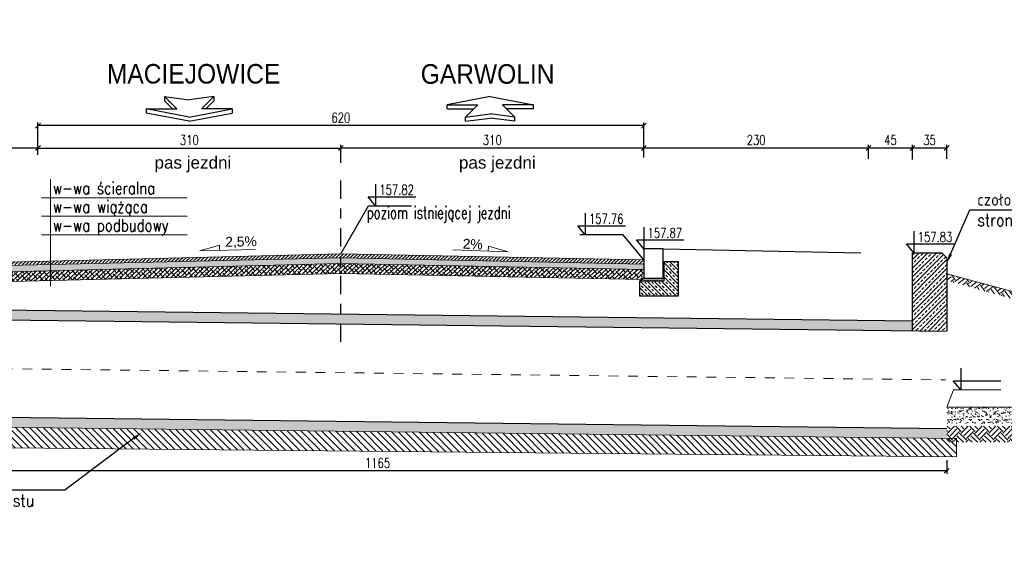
# Model space of a CAD drawing. Header units: metres. Extents: x 0 to 7483564, y 0 to 5680766.
# Tile 19 of 34: x 7482714.8 to 7482724.87, y 5680528 to 5680533.43. Entities that reach past the tile are written whole.
import ezdxf
from ezdxf import colors
from ezdxf.entities.mleader import LeaderData, LeaderLine
from ezdxf.enums import TextEntityAlignment as Align
from ezdxf.math import Vec2, Vec3

# ---------------------------------------------------------------- set-up
doc = ezdxf.new("R2010")
doc.units = ezdxf.units.M
doc.header["$PDSIZE"] = 1
for name, pattern in [('CENTER2', [1.125, 0.75, -0.125, 0.125, -0.125]), ('DASHDOT', [25.4, 12.7, -6.35, 0, -6.35]), ('DGN Style 4', [0.051488, 0.025744, -0.012872, 0, -0.012872])]:
    doc.linetypes.add(name, pattern=pattern)
for name, color, linetype in [('__STYL_RZĘDNE', 4, 'Continuous'), ('_STYL_OPISY', 7, 'Continuous'), ('_STYL_OSIE', 5, 'DASHDOT'), ('_STYL_WYMIARY', 7, 'Continuous'), ('KRESK', 8, 'Continuous')]:
    doc.layers.add(name, color=color, linetype=linetype)
for name, color, linetype, lineweight in [('_STYL_HATCH', 7, 'Continuous', 0), ('_STYL_JEZDNIA', 5, 'Continuous', 0), ('_STYL_KONS_CIENKIE', 5, 'Continuous', 0), ('_STYL_OPIS', 7, 'Continuous', 0), ('_STYL_PRZEPUST', 2, 'Continuous', 30), ('_STYL_TEREN', 4, 'Continuous', 0), ('BETASF1', 164, 'Continuous', 15), ('LAWY', 5, 'Continuous', 30), ('Osie', 7, 'DGN Style 4', 0)]:
    doc.layers.add(name, color=color, linetype=linetype, lineweight=lineweight)
doc.styles.add('arial', font='arial.ttf', dxfattribs={"width": 0.9})
doc.styles.add('opis_1_50cm', font='arial.ttf', dxfattribs={"height": 12.5})
doc.styles.add('Romans', font='Romans.shx', dxfattribs={"width": 0.75})
doc.styles.get("Standard").update_dxf_attribs({"font": 'romans.shx', "width": 0.75})
doc.dimstyles.new('1-50', dxfattribs={"dimscale": 0.05, "dimtxt": 2, "dimasz": 1, "dimexe": 0.625, "dimexo": 0.625, "dimtad": 1, "dimdec": 0, "dimlfac": 100, "dimzin": 1, "dimtxsty": 'Standard', "dimblk": 'OBLIQUE', "dimcen": 1, "dimclrd": 256, "dimclre": 256, "dimclrt": 4, "dimadec": 0, "dimazin": 0, "dimtfac": 1, "dimtdec": 0, "dimtmove": 1, "dimatfit": 2, "dimfxl": 0, "dimtzin": 1, "dimarcsym": 0})
pattern_1 = [(43, (60.046905, 179.206144), (-0.02165344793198, 0.02322048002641), []), (133, (60.046905, 179.206144), (-0.06652737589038, 0.02478751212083), [0.079375, -0.047625])]
pattern_2 = [(43.301152, (7482828.25459, 5680598.94122), (-0.017145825, 0.018193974), [])]

# ---------------------------------------------------------------- blocks, each defined once
blk = doc.blocks.new('A$C72FD25B5')
at = {"layer": '_STYL_OPISY', "color": 4}
for p, q in [((0, 0), (-0.441, -0.082)), ((0, 0), (0.441, -0.082)), ((-0.441, -0.082), (-0.126, -0.082)), ((-0.126, -0.082), (-0.252, -0.208)), ((0.126, -0.082), (0.252, -0.208)), ((0.441, -0.082), (0.126, -0.082)), ((-0.252, -0.208), (0, -0.176)), ((0.252, -0.208), (0, -0.176))]:
    blk.add_line(p, q, dxfattribs=at)
at = {"layer": '_STYL_OPISY', "color": 8}
for p, q in [((-0.441, -0.126), (-0.441, -0.082)), ((0.441, -0.126), (0.441, -0.082)), ((-0.439, -0.126), (-0.168, -0.126)), ((0.441, -0.126), (0.17, -0.126)), ((-0.252, -0.252), (-0.252, -0.208)), ((-0.252, -0.252), (0, -0.22)), ((0.252, -0.252), (0, -0.22)), ((0.252, -0.252), (0.252, -0.208))]:
    blk.add_line(p, q, dxfattribs=at)
blk = doc.blocks.new('A$C729C77AD')
at = {"layer": '_STYL_OPISY', "color": 4}
for p, q in [((-0.126, 0.126), (-0.252, 0.252)), ((-0.252, 0.252), (0, 0.22)), ((0.252, 0.252), (0, 0.22)), ((0.126, 0.126), (0.252, 0.252)), ((-0.441, 0.126), (-0.126, 0.126)), ((0, 0.044), (-0.441, 0.126)), ((0, 0.044), (0.441, 0.126)), ((0.441, 0.126), (0.126, 0.126))]:
    blk.add_line(p, q, dxfattribs=at)
at = {"layer": '_STYL_OPISY', "color": 8}
for p, q in [((-0.252, 0.252), (-0.252, 0.208)), ((-0.17, 0.126), (-0.252, 0.208)), ((0.17, 0.126), (0.252, 0.208)), ((0.252, 0.252), (0.252, 0.208)), ((-0.441, 0.126), (-0.441, 0.082)), ((0.441, 0.126), (0.441, 0.082)), ((0, 0), (-0.441, 0.082)), ((0, 0), (0.441, 0.082))]:
    blk.add_line(p, q, dxfattribs=at)
blk = doc.blocks.new('_Oblique')
at = {"color": 0, "linetype": 'ByBlock', "lineweight": -2}
blk.add_line((-0.5, -0.5), (0.5, 0.5), dxfattribs=at)
blk = doc.blocks.new('*D36')
at = {"layer": '_STYL_WYMIARY', "lineweight": -2, "transparency": 16777216}
for p, q in [((7482718.083, 5680531.972), (7482718.083, 5680532.154)), ((7482721.183, 5680532.122), (7482718.083, 5680532.122)), ((7482721.183, 5680532.059), (7482721.183, 5680532.154))]:
    blk.add_line(p, q, dxfattribs=at)
at = {"layer": 'Defpoints', "color": 0, "transparency": 16777216}
for p in [(7482718.083, 5680532.122), (7482721.183, 5680532.028), (7482718.083, 5680531.94)]:
    blk.add_point(p, dxfattribs=at)
at = {"layer": '_STYL_WYMIARY', "lineweight": -2, "transparency": 16777216, "xscale": 0.05, "yscale": 0.05, "zscale": 0.05, "rotation": 180}
blk.add_blockref('_Oblique', (7482718.083, 5680532.122), dxfattribs=at)
at = {"layer": '_STYL_WYMIARY', "lineweight": -2, "transparency": 16777216, "xscale": 0.05, "yscale": 0.05, "zscale": 0.05}
blk.add_blockref('_Oblique', (7482721.183, 5680532.122), dxfattribs=at)
at = {"layer": '_STYL_WYMIARY', "color": 4, "transparency": 16777216, "insert": (7482719.633, 5680532.204), "char_height": 0.1, "attachment_point": 5}
blk.add_mtext('310', dxfattribs=at)
blk = doc.blocks.new('*D37')
at = {"layer": '_STYL_WYMIARY', "lineweight": -2, "transparency": 16777216}
for p, q in [((7482714.983, 5680532.052), (7482714.983, 5680532.154)), ((7482714.983, 5680532.122), (7482718.083, 5680532.122)), ((7482718.083, 5680531.972), (7482718.083, 5680532.154))]:
    blk.add_line(p, q, dxfattribs=at)
at = {"layer": 'Defpoints', "color": 0, "transparency": 16777216}
for p in [(7482718.083, 5680532.122), (7482714.983, 5680532.021), (7482718.083, 5680531.94)]:
    blk.add_point(p, dxfattribs=at)
at = {"layer": '_STYL_WYMIARY', "lineweight": -2, "transparency": 16777216, "xscale": 0.05, "yscale": 0.05, "zscale": 0.05, "rotation": 180}
blk.add_blockref('_Oblique', (7482714.983, 5680532.122), dxfattribs=at)
at = {"layer": '_STYL_WYMIARY', "lineweight": -2, "transparency": 16777216, "xscale": 0.05, "yscale": 0.05, "zscale": 0.05}
blk.add_blockref('_Oblique', (7482718.083, 5680532.122), dxfattribs=at)
at = {"layer": '_STYL_WYMIARY', "color": 4, "transparency": 16777216, "insert": (7482716.533, 5680532.204), "char_height": 0.1, "attachment_point": 5}
blk.add_mtext('310', dxfattribs=at)
blk = doc.blocks.new('*D38')
at = {"layer": '_STYL_WYMIARY', "lineweight": -2, "transparency": 16777216}
for p, q in [((7482713.983, 5680532.017), (7482713.983, 5680532.154)), ((7482714.983, 5680532.122), (7482713.983, 5680532.122)), ((7482714.983, 5680532.055), (7482714.983, 5680532.154))]:
    blk.add_line(p, q, dxfattribs=at)
at = {"layer": 'Defpoints', "color": 0, "transparency": 16777216}
for p in [(7482713.983, 5680532.122), (7482714.983, 5680532.024), (7482713.983, 5680531.985)]:
    blk.add_point(p, dxfattribs=at)
at = {"layer": '_STYL_WYMIARY', "lineweight": -2, "transparency": 16777216, "xscale": 0.05, "yscale": 0.05, "zscale": 0.05, "rotation": 180}
blk.add_blockref('_Oblique', (7482713.983, 5680532.122), dxfattribs=at)
at = {"layer": '_STYL_WYMIARY', "lineweight": -2, "transparency": 16777216, "xscale": 0.05, "yscale": 0.05, "zscale": 0.05}
blk.add_blockref('_Oblique', (7482714.983, 5680532.122), dxfattribs=at)
at = {"layer": '_STYL_WYMIARY', "color": 4, "transparency": 16777216, "insert": (7482714.483, 5680532.204), "char_height": 0.1, "attachment_point": 5}
blk.add_mtext('100', dxfattribs=at)
blk = doc.blocks.new('*D39')
at = {"layer": '_STYL_WYMIARY', "lineweight": -2, "transparency": 16777216}
for p, q in [((7482721.183, 5680532.025), (7482721.183, 5680532.154)), ((7482723.483, 5680532.122), (7482721.183, 5680532.122)), ((7482723.483, 5680532.023), (7482723.483, 5680532.154))]:
    blk.add_line(p, q, dxfattribs=at)
at = {"layer": 'Defpoints', "color": 0, "transparency": 16777216}
for p in [(7482721.183, 5680532.122), (7482721.183, 5680531.994), (7482723.483, 5680531.992)]:
    blk.add_point(p, dxfattribs=at)
at = {"layer": '_STYL_WYMIARY', "lineweight": -2, "transparency": 16777216, "xscale": 0.05, "yscale": 0.05, "zscale": 0.05, "rotation": 180}
blk.add_blockref('_Oblique', (7482721.183, 5680532.122), dxfattribs=at)
at = {"layer": '_STYL_WYMIARY', "lineweight": -2, "transparency": 16777216, "xscale": 0.05, "yscale": 0.05, "zscale": 0.05}
blk.add_blockref('_Oblique', (7482723.483, 5680532.122), dxfattribs=at)
at = {"layer": '_STYL_WYMIARY', "color": 4, "transparency": 16777216, "insert": (7482722.333, 5680532.204), "char_height": 0.1, "attachment_point": 5}
blk.add_mtext('230', dxfattribs=at)
blk = doc.blocks.new('*D40')
at = {"layer": '_STYL_WYMIARY', "lineweight": -2, "transparency": 16777216}
for p, q in [((7482723.483, 5680532.014), (7482723.483, 5680532.154)), ((7482723.933, 5680532.122), (7482723.483, 5680532.122)), ((7482723.933, 5680532.006), (7482723.933, 5680532.154))]:
    blk.add_line(p, q, dxfattribs=at)
at = {"layer": 'Defpoints', "color": 0, "transparency": 16777216}
for p in [(7482723.483, 5680532.122), (7482723.483, 5680531.983), (7482723.933, 5680531.974)]:
    blk.add_point(p, dxfattribs=at)
at = {"layer": '_STYL_WYMIARY', "lineweight": -2, "transparency": 16777216, "xscale": 0.05, "yscale": 0.05, "zscale": 0.05, "rotation": 180}
blk.add_blockref('_Oblique', (7482723.483, 5680532.122), dxfattribs=at)
at = {"layer": '_STYL_WYMIARY', "lineweight": -2, "transparency": 16777216, "xscale": 0.05, "yscale": 0.05, "zscale": 0.05}
blk.add_blockref('_Oblique', (7482723.933, 5680532.122), dxfattribs=at)
at = {"layer": '_STYL_WYMIARY', "color": 4, "transparency": 16777216, "insert": (7482723.708, 5680532.204), "char_height": 0.1, "attachment_point": 5}
blk.add_mtext('45', dxfattribs=at)
blk = doc.blocks.new('*D41')
at = {"layer": '_STYL_WYMIARY', "lineweight": -2, "transparency": 16777216}
for p, q in [((7482714.983, 5680532.152), (7482714.983, 5680532.383)), ((7482721.183, 5680532.352), (7482714.983, 5680532.352)), ((7482721.183, 5680532.152), (7482721.183, 5680532.383))]:
    blk.add_line(p, q, dxfattribs=at)
at = {"layer": 'Defpoints', "color": 0, "transparency": 16777216}
for p in [(7482714.983, 5680532.352), (7482714.983, 5680532.021), (7482721.183, 5680532.028)]:
    blk.add_point(p, dxfattribs=at)
at = {"layer": '_STYL_WYMIARY', "lineweight": -2, "transparency": 16777216, "xscale": 0.05, "yscale": 0.05, "zscale": 0.05, "rotation": 180}
blk.add_blockref('_Oblique', (7482714.983, 5680532.352), dxfattribs=at)
at = {"layer": '_STYL_WYMIARY', "lineweight": -2, "transparency": 16777216, "xscale": 0.05, "yscale": 0.05, "zscale": 0.05}
blk.add_blockref('_Oblique', (7482721.183, 5680532.352), dxfattribs=at)
at = {"layer": '_STYL_WYMIARY', "color": 4, "transparency": 16777216, "insert": (7482718.083, 5680532.433), "char_height": 0.1, "attachment_point": 5}
blk.add_mtext('620', dxfattribs=at)
blk = doc.blocks.new('*D43')
at = {"layer": '_STYL_WYMIARY', "lineweight": -2, "transparency": 16777216}
for p, q in [((7482712.633, 5680528.931), (7482712.633, 5680528.791)), ((7482724.283, 5680528.931), (7482724.283, 5680528.791)), ((7482724.283, 5680528.822), (7482712.633, 5680528.822))]:
    blk.add_line(p, q, dxfattribs=at)
at = {"layer": 'Defpoints', "color": 0, "transparency": 16777216}
for p in [(7482712.633, 5680528.962), (7482724.283, 5680528.962), (7482712.633, 5680528.822)]:
    blk.add_point(p, dxfattribs=at)
at = {"layer": '_STYL_WYMIARY', "lineweight": -2, "transparency": 16777216, "xscale": 0.05, "yscale": 0.05, "zscale": 0.05, "rotation": 180}
blk.add_blockref('_Oblique', (7482712.633, 5680528.822), dxfattribs=at)
at = {"layer": '_STYL_WYMIARY', "lineweight": -2, "transparency": 16777216, "xscale": 0.05, "yscale": 0.05, "zscale": 0.05}
blk.add_blockref('_Oblique', (7482724.283, 5680528.822), dxfattribs=at)
at = {"layer": '_STYL_WYMIARY', "color": 4, "transparency": 16777216, "insert": (7482718.458, 5680528.903), "char_height": 0.1, "attachment_point": 5}
blk.add_mtext('1165', dxfattribs=at)
blk = doc.blocks.new('*D48')
at = {"layer": '_STYL_WYMIARY', "lineweight": -2, "transparency": 16777216}
for p, q in [((7482723.933, 5680532.014), (7482723.933, 5680532.154)), ((7482724.283, 5680532.122), (7482723.933, 5680532.122)), ((7482724.283, 5680532.011), (7482724.283, 5680532.154))]:
    blk.add_line(p, q, dxfattribs=at)
at = {"layer": 'Defpoints', "color": 0, "transparency": 16777216}
for p in [(7482723.933, 5680532.122), (7482723.933, 5680531.983), (7482724.283, 5680531.98)]:
    blk.add_point(p, dxfattribs=at)
at = {"layer": '_STYL_WYMIARY', "lineweight": -2, "transparency": 16777216, "xscale": 0.05, "yscale": 0.05, "zscale": 0.05, "rotation": 180}
blk.add_blockref('_Oblique', (7482723.933, 5680532.122), dxfattribs=at)
at = {"layer": '_STYL_WYMIARY', "lineweight": -2, "transparency": 16777216, "xscale": 0.05, "yscale": 0.05, "zscale": 0.05}
blk.add_blockref('_Oblique', (7482724.283, 5680532.122), dxfattribs=at)
at = {"layer": '_STYL_WYMIARY', "color": 4, "transparency": 16777216, "insert": (7482724.108, 5680532.204), "char_height": 0.1, "attachment_point": 5}
blk.add_mtext('35', dxfattribs=at)
blk = doc.blocks.new('*X50')
at = {"color": 0}
for p, q in [((-348.4375, 231.875), (-348.4375, 231.875)), ((-348.125, 232.5), (-348.125, 232.5)), ((-347.8125, 231.875), (-347.8125, 231.875)), ((-347.5, 232.5), (-347.5, 232.5)), ((-347.1875, 231.875), (-347.1875, 231.875)), ((-346.875, 232.5), (-346.875, 232.5)), ((-346.5625, 231.875), (-346.5625, 231.875)), ((-346.25, 232.5), (-346.25, 232.5)), ((-345.9375, 231.875), (-345.9375, 231.875)), ((-345.625, 232.5), (-345.625, 232.5)), ((-345.3125, 231.875), (-345.3125, 231.875)), ((-345, 232.5), (-345, 232.5)), ((-344.6875, 231.875), (-344.6875, 231.875)), ((-344.375, 232.5), (-344.375, 232.5)), ((-344.0625, 231.875), (-344.0625, 231.875)), ((-343.75, 232.5), (-343.75, 232.5)), ((-343.4375, 231.875), (-343.4375, 231.875)), ((-343.125, 232.5), (-343.125, 232.5)), ((-342.8125, 231.875), (-342.8125, 231.875)), ((-342.5, 232.5), (-342.5, 232.5)), ((-342.1875, 231.875), (-342.1875, 231.875)), ((-341.875, 232.5), (-341.875, 232.5)), ((-341.5625, 231.875), (-341.5625, 231.875)), ((-341.25, 232.5), (-341.25, 232.5)), ((-340.9375, 231.875), (-340.9375, 231.875)), ((-340.625, 232.5), (-340.625, 232.5)), ((-340.3125, 231.875), (-340.3125, 231.875)), ((-340, 232.5), (-340, 232.5)), ((-339.6875, 231.875), (-339.6875, 231.875)), ((-339.375, 232.5), (-339.375, 232.5)), ((-339.0625, 231.875), (-339.0625, 231.875)), ((-338.75, 232.5), (-338.75, 232.5)), ((-338.4375, 231.875), (-338.4375, 231.875)), ((-338.125, 232.5), (-338.125, 232.5)), ((-337.8125, 231.875), (-337.8125, 231.875)), ((-337.5, 232.5), (-337.5, 232.5)), ((-337.1875, 231.875), (-337.1875, 231.875)), ((-336.875, 232.5), (-336.875, 232.5)), ((-336.5625, 231.875), (-336.5625, 231.875)), ((-336.25, 232.5), (-336.25, 232.5)), ((-335.9375, 231.875), (-335.9375, 231.875)), ((-335.625, 232.5), (-335.625, 232.5)), ((-335.3125, 231.875), (-335.3125, 231.875)), ((-335, 232.5), (-335, 232.5)), ((-334.6875, 231.875), (-334.6875, 231.875)), ((-334.375, 232.5), (-334.375, 232.5)), ((-334.0625, 231.875), (-334.0625, 231.875)), ((-333.75, 232.5), (-333.75, 232.5)), ((-333.4375, 231.875), (-333.4375, 231.875)), ((-333.125, 232.5), (-333.125, 232.5)), ((-332.8125, 231.875), (-332.8125, 231.875)), ((-332.5, 232.5), (-332.5, 232.5)), ((-332.1875, 231.875), (-332.1875, 231.875)), ((-331.875, 232.5), (-331.875, 232.5)), ((-331.5625, 231.875), (-331.5625, 231.875)), ((-331.25, 232.5), (-331.25, 232.5)), ((-330.9375, 231.875), (-330.9375, 231.875)), ((-330.625, 232.5), (-330.625, 232.5)), ((-330.3125, 231.875), (-330.3125, 231.875)), ((-330, 232.5), (-330, 232.5)), ((-329.6875, 231.875), (-329.6875, 231.875)), ((-329.375, 232.5), (-329.375, 232.5)), ((-329.0625, 231.875), (-329.0625, 231.875)), ((-328.75, 232.5), (-328.75, 232.5)), ((-348.75, 231.25), (-348.75, 231.25)), ((-348.75, 230), (-348.75, 230)), ((-348.4375, 230.625), (-348.4375, 230.625)), ((-348.125, 231.25), (-348.125, 231.25)), ((-348.125, 230), (-348.125, 230)), ((-347.8125, 230.625), (-347.8125, 230.625)), ((-347.5, 231.25), (-347.5, 231.25)), ((-347.5, 230), (-347.5, 230)), ((-347.1875, 230.625), (-347.1875, 230.625)), ((-346.875, 231.25), (-346.875, 231.25)), ((-346.875, 230), (-346.875, 230)), ((-346.5625, 230.625), (-346.5625, 230.625)), ((-346.25, 231.25), (-346.25, 231.25)), ((-346.25, 230), (-346.25, 230)), ((-345.9375, 230.625), (-345.9375, 230.625)), ((-345.625, 231.25), (-345.625, 231.25)), ((-345.625, 230), (-345.625, 230)), ((-345.3125, 230.625), (-345.3125, 230.625)), ((-345, 231.25), (-345, 231.25)), ((-345, 230), (-345, 230)), ((-344.6875, 230.625), (-344.6875, 230.625)), ((-344.375, 231.25), (-344.375, 231.25)), ((-344.375, 230), (-344.375, 230)), ((-344.0625, 230.625), (-344.0625, 230.625)), ((-343.75, 231.25), (-343.75, 231.25)), ((-343.75, 230), (-343.75, 230)), ((-343.4375, 230.625), (-343.4375, 230.625)), ((-343.125, 231.25), (-343.125, 231.25)), ((-343.125, 230), (-343.125, 230)), ((-342.8125, 230.625), (-342.8125, 230.625)), ((-342.5, 231.25), (-342.5, 231.25)), ((-342.5, 230), (-342.5, 230)), ((-342.1875, 230.625), (-342.1875, 230.625)), ((-341.875, 231.25), (-341.875, 231.25)), ((-341.875, 230), (-341.875, 230)), ((-341.5625, 230.625), (-341.5625, 230.625)), ((-341.25, 231.25), (-341.25, 231.25)), ((-341.25, 230), (-341.25, 230)), ((-340.9375, 230.625), (-340.9375, 230.625)), ((-340.625, 231.25), (-340.625, 231.25)), ((-340.625, 230), (-340.625, 230)), ((-340.3125, 230.625), (-340.3125, 230.625)), ((-340, 231.25), (-340, 231.25)), ((-340, 230), (-340, 230)), ((-339.6875, 230.625), (-339.6875, 230.625)), ((-339.375, 231.25), (-339.375, 231.25)), ((-339.375, 230), (-339.375, 230)), ((-339.0625, 230.625), (-339.0625, 230.625)), ((-338.75, 231.25), (-338.75, 231.25)), ((-338.75, 230), (-338.75, 230)), ((-338.4375, 230.625), (-338.4375, 230.625)), ((-338.125, 231.25), (-338.125, 231.25)), ((-338.125, 230), (-338.125, 230)), ((-337.8125, 230.625), (-337.8125, 230.625)), ((-337.5, 231.25), (-337.5, 231.25)), ((-337.5, 230), (-337.5, 230)), ((-337.1875, 230.625), (-337.1875, 230.625)), ((-336.875, 231.25), (-336.875, 231.25)), ((-336.875, 230), (-336.875, 230)), ((-336.5625, 230.625), (-336.5625, 230.625)), ((-336.25, 231.25), (-336.25, 231.25)), ((-336.25, 230), (-336.25, 230)), ((-335.9375, 230.625), (-335.9375, 230.625)), ((-335.625, 231.25), (-335.625, 231.25)), ((-335.625, 230), (-335.625, 230)), ((-335.3125, 230.625), (-335.3125, 230.625)), ((-335, 231.25), (-335, 231.25)), ((-335, 230), (-335, 230)), ((-334.6875, 230.625), (-334.6875, 230.625)), ((-334.375, 231.25), (-334.375, 231.25)), ((-334.375, 230), (-334.375, 230)), ((-334.0625, 230.625), (-334.0625, 230.625)), ((-333.75, 231.25), (-333.75, 231.25)), ((-333.75, 230), (-333.75, 230)), ((-333.4375, 230.625), (-333.4375, 230.625)), ((-333.125, 231.25), (-333.125, 231.25)), ((-333.125, 230), (-333.125, 230)), ((-332.8125, 230.625), (-332.8125, 230.625)), ((-332.5, 231.25), (-332.5, 231.25)), ((-332.5, 230), (-332.5, 230)), ((-332.1875, 230.625), (-332.1875, 230.625)), ((-331.875, 231.25), (-331.875, 231.25)), ((-331.875, 230), (-331.875, 230)), ((-331.5625, 230.625), (-331.5625, 230.625)), ((-331.25, 231.25), (-331.25, 231.25)), ((-331.25, 230), (-331.25, 230)), ((-330.9375, 230.625), (-330.9375, 230.625)), ((-330.625, 231.25), (-330.625, 231.25)), ((-330.625, 230), (-330.625, 230)), ((-330.3125, 230.625), (-330.3125, 230.625)), ((-330, 231.25), (-330, 231.25)), ((-330, 230), (-330, 230)), ((-329.6875, 230.625), (-329.6875, 230.625)), ((-329.375, 231.25), (-329.375, 231.25)), ((-329.375, 230), (-329.375, 230)), ((-329.0625, 230.625), (-329.0625, 230.625)), ((-328.75, 231.25), (-328.75, 231.25)), ((-328.75, 230), (-328.75, 230)), ((-328.4375, 230.625), (-328.4375, 230.625))]:
    blk.add_line(p, q, dxfattribs=at)
blk = doc.blocks.new('*X51')
at = {"color": 0}
for p, q in [((-348.4375, 231.875), (-348.4375, 231.875)), ((-348.125, 232.5), (-348.125, 232.5)), ((-347.8125, 231.875), (-347.8125, 231.875)), ((-347.5, 232.5), (-347.5, 232.5)), ((-347.1875, 231.875), (-347.1875, 231.875)), ((-346.875, 232.5), (-346.875, 232.5)), ((-346.5625, 231.875), (-346.5625, 231.875)), ((-346.25, 232.5), (-346.25, 232.5)), ((-345.9375, 231.875), (-345.9375, 231.875)), ((-345.625, 232.5), (-345.625, 232.5)), ((-345.3125, 231.875), (-345.3125, 231.875)), ((-345, 232.5), (-345, 232.5)), ((-344.6875, 231.875), (-344.6875, 231.875)), ((-344.375, 232.5), (-344.375, 232.5)), ((-344.0625, 231.875), (-344.0625, 231.875)), ((-343.75, 232.5), (-343.75, 232.5)), ((-343.4375, 231.875), (-343.4375, 231.875)), ((-343.125, 232.5), (-343.125, 232.5)), ((-342.8125, 231.875), (-342.8125, 231.875)), ((-342.5, 232.5), (-342.5, 232.5)), ((-342.1875, 231.875), (-342.1875, 231.875)), ((-341.875, 232.5), (-341.875, 232.5)), ((-341.5625, 231.875), (-341.5625, 231.875)), ((-341.25, 232.5), (-341.25, 232.5)), ((-340.9375, 231.875), (-340.9375, 231.875)), ((-340.625, 232.5), (-340.625, 232.5)), ((-340.3125, 231.875), (-340.3125, 231.875)), ((-340, 232.5), (-340, 232.5)), ((-339.6875, 231.875), (-339.6875, 231.875)), ((-339.375, 232.5), (-339.375, 232.5)), ((-339.0625, 231.875), (-339.0625, 231.875)), ((-338.75, 232.5), (-338.75, 232.5)), ((-338.4375, 231.875), (-338.4375, 231.875)), ((-338.125, 232.5), (-338.125, 232.5)), ((-337.8125, 231.875), (-337.8125, 231.875)), ((-337.5, 232.5), (-337.5, 232.5)), ((-337.1875, 231.875), (-337.1875, 231.875)), ((-336.875, 232.5), (-336.875, 232.5)), ((-336.5625, 231.875), (-336.5625, 231.875)), ((-336.25, 232.5), (-336.25, 232.5)), ((-335.9375, 231.875), (-335.9375, 231.875)), ((-335.625, 232.5), (-335.625, 232.5)), ((-335.3125, 231.875), (-335.3125, 231.875)), ((-335, 232.5), (-335, 232.5)), ((-334.6875, 231.875), (-334.6875, 231.875)), ((-334.375, 232.5), (-334.375, 232.5)), ((-334.0625, 231.875), (-334.0625, 231.875)), ((-333.75, 232.5), (-333.75, 232.5)), ((-333.4375, 231.875), (-333.4375, 231.875)), ((-333.125, 232.5), (-333.125, 232.5)), ((-332.8125, 231.875), (-332.8125, 231.875)), ((-332.5, 232.5), (-332.5, 232.5)), ((-332.1875, 231.875), (-332.1875, 231.875)), ((-331.875, 232.5), (-331.875, 232.5)), ((-331.5625, 231.875), (-331.5625, 231.875)), ((-331.25, 232.5), (-331.25, 232.5)), ((-330.9375, 231.875), (-330.9375, 231.875)), ((-330.625, 232.5), (-330.625, 232.5)), ((-330.3125, 231.875), (-330.3125, 231.875)), ((-330, 232.5), (-330, 232.5)), ((-329.6875, 231.875), (-329.6875, 231.875)), ((-329.375, 232.5), (-329.375, 232.5)), ((-329.0625, 231.875), (-329.0625, 231.875)), ((-328.75, 232.5), (-328.75, 232.5)), ((-348.75, 231.25), (-348.75, 231.25)), ((-348.75, 230), (-348.75, 230)), ((-348.4375, 230.625), (-348.4375, 230.625)), ((-348.125, 231.25), (-348.125, 231.25)), ((-348.125, 230), (-348.125, 230)), ((-347.8125, 230.625), (-347.8125, 230.625)), ((-347.5, 231.25), (-347.5, 231.25)), ((-347.5, 230), (-347.5, 230)), ((-347.1875, 230.625), (-347.1875, 230.625)), ((-346.875, 231.25), (-346.875, 231.25)), ((-346.875, 230), (-346.875, 230)), ((-346.5625, 230.625), (-346.5625, 230.625)), ((-346.25, 231.25), (-346.25, 231.25)), ((-346.25, 230), (-346.25, 230)), ((-345.9375, 230.625), (-345.9375, 230.625)), ((-345.625, 231.25), (-345.625, 231.25)), ((-345.625, 230), (-345.625, 230)), ((-345.3125, 230.625), (-345.3125, 230.625)), ((-345, 231.25), (-345, 231.25)), ((-345, 230), (-345, 230)), ((-344.6875, 230.625), (-344.6875, 230.625)), ((-344.375, 231.25), (-344.375, 231.25)), ((-344.375, 230), (-344.375, 230)), ((-344.0625, 230.625), (-344.0625, 230.625)), ((-343.75, 231.25), (-343.75, 231.25)), ((-343.75, 230), (-343.75, 230)), ((-343.4375, 230.625), (-343.4375, 230.625)), ((-343.125, 231.25), (-343.125, 231.25)), ((-343.125, 230), (-343.125, 230)), ((-342.8125, 230.625), (-342.8125, 230.625)), ((-342.5, 231.25), (-342.5, 231.25)), ((-342.5, 230), (-342.5, 230)), ((-342.1875, 230.625), (-342.1875, 230.625)), ((-341.875, 231.25), (-341.875, 231.25)), ((-341.875, 230), (-341.875, 230)), ((-341.5625, 230.625), (-341.5625, 230.625)), ((-341.25, 231.25), (-341.25, 231.25)), ((-341.25, 230), (-341.25, 230)), ((-340.9375, 230.625), (-340.9375, 230.625)), ((-340.625, 231.25), (-340.625, 231.25)), ((-340.625, 230), (-340.625, 230)), ((-340.3125, 230.625), (-340.3125, 230.625)), ((-340, 231.25), (-340, 231.25)), ((-340, 230), (-340, 230)), ((-339.6875, 230.625), (-339.6875, 230.625)), ((-339.375, 231.25), (-339.375, 231.25)), ((-339.375, 230), (-339.375, 230)), ((-339.0625, 230.625), (-339.0625, 230.625)), ((-338.75, 231.25), (-338.75, 231.25)), ((-338.75, 230), (-338.75, 230)), ((-338.4375, 230.625), (-338.4375, 230.625)), ((-338.125, 231.25), (-338.125, 231.25)), ((-338.125, 230), (-338.125, 230)), ((-337.8125, 230.625), (-337.8125, 230.625)), ((-337.5, 231.25), (-337.5, 231.25)), ((-337.5, 230), (-337.5, 230)), ((-337.1875, 230.625), (-337.1875, 230.625)), ((-336.875, 231.25), (-336.875, 231.25)), ((-336.875, 230), (-336.875, 230)), ((-336.5625, 230.625), (-336.5625, 230.625)), ((-336.25, 231.25), (-336.25, 231.25)), ((-336.25, 230), (-336.25, 230)), ((-335.9375, 230.625), (-335.9375, 230.625)), ((-335.625, 231.25), (-335.625, 231.25)), ((-335.625, 230), (-335.625, 230)), ((-335.3125, 230.625), (-335.3125, 230.625)), ((-335, 231.25), (-335, 231.25)), ((-335, 230), (-335, 230)), ((-334.6875, 230.625), (-334.6875, 230.625)), ((-334.375, 231.25), (-334.375, 231.25)), ((-334.375, 230), (-334.375, 230)), ((-334.0625, 230.625), (-334.0625, 230.625)), ((-333.75, 231.25), (-333.75, 231.25)), ((-333.75, 230), (-333.75, 230)), ((-333.4375, 230.625), (-333.4375, 230.625)), ((-333.125, 231.25), (-333.125, 231.25)), ((-333.125, 230), (-333.125, 230)), ((-332.8125, 230.625), (-332.8125, 230.625)), ((-332.5, 231.25), (-332.5, 231.25)), ((-332.5, 230), (-332.5, 230)), ((-332.1875, 230.625), (-332.1875, 230.625)), ((-331.875, 231.25), (-331.875, 231.25)), ((-331.875, 230), (-331.875, 230)), ((-331.5625, 230.625), (-331.5625, 230.625)), ((-331.25, 231.25), (-331.25, 231.25)), ((-331.25, 230), (-331.25, 230)), ((-330.9375, 230.625), (-330.9375, 230.625)), ((-330.625, 231.25), (-330.625, 231.25)), ((-330.625, 230), (-330.625, 230)), ((-330.3125, 230.625), (-330.3125, 230.625)), ((-330, 231.25), (-330, 231.25)), ((-330, 230), (-330, 230)), ((-329.6875, 230.625), (-329.6875, 230.625)), ((-329.375, 231.25), (-329.375, 231.25)), ((-329.375, 230), (-329.375, 230)), ((-329.0625, 230.625), (-329.0625, 230.625)), ((-328.75, 231.25), (-328.75, 231.25)), ((-328.75, 230), (-328.75, 230)), ((-328.4375, 230.625), (-328.4375, 230.625))]:
    blk.add_line(p, q, dxfattribs=at)

msp = doc.modelspace()

# ---------------------------------------------------------------- hatches: boundary and pattern name
at = {"layer": '_STYL_HATCH', "transparency": 33554526}
h = msp.add_hatch(dxfattribs=at)
h.set_pattern_fill('ANSI31', color=256, scale=0.2, angle=-1.6988)
h.set_pattern_definition(pattern_2)
h.paths.add_polyline_path([(7482713.983, 5680530.951), (7482713.98, 5680530.911), (7482718.083, 5680531.001), (7482718.083, 5680531.041), (7482715.083, 5680530.967)])
h = msp.add_hatch(dxfattribs=at)
h.set_pattern_fill('ANSI31', color=256, scale=0.2, angle=-1.6988)
h.set_pattern_definition(pattern_2)
h.paths.add_polyline_path([(7482721.183, 5680530.935), (7482721.183, 5680530.98), (7482721.084, 5680530.982), (7482718.083, 5680531.041), (7482718.083, 5680531.001), (7482721.123, 5680530.936)])
at = {"layer": '_STYL_HATCH', "transparency": 33554687}
h = msp.add_hatch(dxfattribs=at)
h.set_pattern_fill('ANSI33', color=256, scale=0.01)
h.set_pattern_definition([(45, (61.54251, 179.326146), (-0.04490128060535, 0.04490128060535), []), (45, (61.58741, 179.326146), (-0.04490128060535, 0.04490128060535), [0.03175, -0.015875])])
h.paths.add_polyline_path([(7482724.283, 5680531.001), (7482724.233, 5680531.051), (7482723.933, 5680531.051), (7482723.933, 5680530.255), (7482724.282, 5680530.251), (7482724.283, 5680530.851)])
at = {"layer": '_STYL_HATCH', "transparency": 33554526}
h = msp.add_hatch(dxfattribs=at)
h.set_pattern_fill('ANSI38', color=256, scale=0.01, angle=358)
h.set_pattern_definition(pattern_1)
h.paths.add_polyline_path([(7482713.858, 5680530.837), (7482713.726, 5680530.734), (7482718.083, 5680530.841), (7482718.083, 5680530.941)])
h = msp.add_hatch(dxfattribs=at)
h.set_pattern_fill('CROSS', color=256, scale=0.12, angle=-1.6988)
h.set_pattern_definition([(358.301152, (7482828.25459, 5680598.94122), (0.030876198, 0.0290974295), [0.015, -0.045]), (88.301152, (7482828.261864, 5680598.9335), (-0.0290974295, 0.030876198), [0.015, -0.045])])
h.paths.add_polyline_path([(7482713.984, 5680530.9), (7482713.979, 5680530.84), (7482718.083, 5680530.941), (7482718.083, 5680531.001), (7482715.043, 5680530.926)])
h = msp.add_hatch(dxfattribs=at)
h.set_pattern_fill('ANSI38', color=256, scale=0.01, angle=358)
h.set_pattern_definition(pattern_1)
h.paths.add_polyline_path([(7482721.165, 5680530.781), (7482721.183, 5680530.88), (7482718.079, 5680530.941), (7482718.083, 5680530.841)])
h = msp.add_hatch(dxfattribs=at)
h.set_pattern_fill('CROSS', color=256, scale=0.12, angle=-1.6988)
h.set_pattern_definition([(358.301152, (7482828.198475, 5680598.94122), (0.030876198, 0.0290974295), [0.015, -0.045]), (88.301152, (7482828.20575, 5680598.9335), (-0.0290974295, 0.030876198), [0.015, -0.045])])
h.paths.add_polyline_path([(7482718.083, 5680531.001), (7482718.083, 5680530.941), (7482721.183, 5680530.88), (7482721.183, 5680530.935)])
at = {"layer": '_STYL_HATCH', "transparency": 33554687}
h = msp.add_hatch(dxfattribs=at)
h.set_pattern_fill('EARTH', color=256, scale=0.4, angle=36.9081)
h.set_pattern_definition([(36.90814, (7482788.30693, 5680627.46005), (0.01990654, 0.14001332), [0.1, -0.1]), (36.90814, (7482788.28441, 5680627.49003), (0.01990654, 0.14001332), [0.1, -0.1]), (36.90814, (7482788.26189, 5680627.52002), (0.01990654, 0.14001332), [0.1, -0.1]), (126.90814, (7482788.26438, 5680627.53752), (-0.14001332, 0.01990654), [0.1, -0.1]), (126.90814, (7482788.29437, 5680627.56004), (-0.14001332, 0.01990654), [0.1, -0.1]), (126.90814, (7482788.32435, 5680627.58256), (-0.14001332, 0.01990654), [0.1, -0.1])])
h.paths.add_polyline_path([(7482724.283, 5680530.838), (7482724.283, 5680530.77), (7482726.115, 5680530.254), (7482726.139, 5680530.332)])
h = msp.add_hatch(dxfattribs=at)
h.set_pattern_fill('ANSI33', color=256, scale=0.01, angle=-0.9836)
h.set_pattern_definition([(44.01636460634, (-96351.9371, 129470.232236), (-0.04412385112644, 0.0456654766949), []), (44.01636460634, (-96351.892204, 129470.231465), (-0.04412385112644, 0.0456654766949), [0.03175, -0.015875])])
h.paths.add_polyline_path([(7482724.283, 5680530.352), (7482724.283, 5680530.291), (7482724.284, 5680530.352)])
h.paths.add_polyline_path([(7482712.883, 5680530.488), (7482712.883, 5680530.388), (7482723.933, 5680530.255), (7482723.933, 5680530.356)])
at = {"layer": '_STYL_HATCH', "transparency": 33554457}
h = msp.add_hatch(dxfattribs=at)
h.set_pattern_fill('AR-SAND', color=256, scale=0.03)
h.set_pattern_definition([(37.5, (7482841.95756, 5680600.367305), (-0.0018898, 0.057804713), [0, -0.0456, 0, -0.051, 0, -0.04875]), (7.5, (7482841.95756, 5680600.367305), (0.0530933, 0.08466438), [0, -0.0246, 0, -0.0411, 0, -0.01575]), (327.5, (7482841.92066, 5680600.367305), (0.093424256, 0.000169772), [0, -0.015, 0, -0.054, 0, -0.0705]), (317.5, (7482841.92066, 5680600.367305), (0.0901838, 0.026330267), [0, -0.0075, 0, -0.0354, 0, -0.0405])])
h.paths.add_polyline_path([(7482725.979, 5680529.307), (7482725.979, 5680529.473), (7482724.283, 5680529.473), (7482724.283, 5680529.307)])
at = {"layer": '_STYL_HATCH', "transparency": 33554687}
h = msp.add_hatch(dxfattribs=at)
h.set_pattern_fill('ANSI33', color=256, scale=0.01, angle=-0.9836)
h.set_pattern_definition([(44.01636460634, (-96351.949504, 129469.36222), (-0.04412385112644, 0.0456654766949), []), (44.01636460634, (-96351.90461, 129469.361446), (-0.04412385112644, 0.0456654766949), [0.03175, -0.015875])])
h.paths.add_polyline_path([(7482724.283, 5680529.252), (7482712.633, 5680529.391), (7482712.633, 5680529.291), (7482724.283, 5680529.152)])
h = msp.add_hatch(dxfattribs=at)
h.set_pattern_fill('ANSI31', color=256, scale=0.4, angle=89.7347)
h.set_pattern_definition([(134.734688, (7482830.15781, 5680599.83861), (-0.035518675, -0.035191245), [])])
h.paths.add_polyline_path([(7482712.533, 5680529.292), (7482724.383, 5680529.152), (7482724.382, 5680528.965), (7482712.532, 5680529.079)])
h = msp.add_hatch(dxfattribs=at)
h.set_pattern_fill('EARTH', color=256, scale=0.4, angle=45)
h.set_pattern_definition([(45, (7482826.44994, 5680600.43095), (1e-17, 0.14142136), [0.1, -0.1]), (45, (7482826.42342, 5680600.45747), (1e-17, 0.14142136), [0.1, -0.1]), (45, (7482826.3969, 5680600.48399), (1e-17, 0.14142136), [0.1, -0.1]), (135, (7482826.3969, 5680600.50166), (-0.14142136, 3e-17), [0.1, -0.1]), (135, (7482826.42342, 5680600.52818), (-0.14142136, 3e-17), [0.1, -0.1]), (135, (7482826.44994, 5680600.5547), (-0.14142136, 3e-17), [0.1, -0.1])])
h.paths.add_polyline_path([(7482725.976, 5680529.114), (7482725.976, 5680529.28), (7482724.283, 5680529.28), (7482724.283, 5680529.114)])
at = {"layer": 'KRESK', "linetype": 'Continuous'}
h = msp.add_hatch(dxfattribs=at)
h.set_pattern_fill('TRANS', color=256, scale=0.008, angle=315, style=0)
h.set_pattern_definition([(315, (7482753.43215, 5680517.15492), (0.035921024, 0.035921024), []), (315, (7482753.45011, 5680517.17288), (0.035921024, 0.035921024), [0.0254, -0.0254])])
h.paths.add_polyline_path([(7482721.539, 5680530.961), (7482721.388, 5680530.961), (7482721.388, 5680530.761), (7482721.138, 5680530.761), (7482721.138, 5680530.611), (7482721.539, 5680530.611)])

# ---------------------------------------------------------------- linework, layer by layer
at = {"layer": '__STYL_RZĘDNE', "color": 4}
for points in [[(7482718.439, 5680531.754), (7482718.439, 5680531.532), (7482718.363, 5680531.624), (7482718.85, 5680531.624)], [(7482720.584, 5680531.458), (7482720.584, 5680531.236), (7482720.509, 5680531.328), (7482720.995, 5680531.328)], [(7482721.183, 5680531.313), (7482721.183, 5680531.091), (7482721.107, 5680531.183), (7482721.594, 5680531.183)], [(7482723.948, 5680531.273), (7482723.948, 5680531.051), (7482723.872, 5680531.143), (7482724.359, 5680531.143)]]:
    msp.add_lwpolyline(points, dxfattribs=at)
at = {"layer": '__STYL_RZĘDNE', "color": 5}
for points in [[(7482718.083, 5680531.041), (7482718.366, 5680531.532), (7482718.806, 5680531.532)], [(7482721.183, 5680530.981), (7482720.971, 5680531.236), (7482720.53, 5680531.236)]]:
    msp.add_lwpolyline(points, dxfattribs=at)
at = {"layer": '__STYL_RZĘDNE'}
msp.add_lwpolyline([(7482724.426, 5680529.873), (7482724.426, 5680529.651), (7482724.35, 5680529.743), (7482724.837, 5680529.743)], dxfattribs=at)
at = {"layer": '_STYL_JEZDNIA', "color": 3}
msp.add_lwpolyline([(7482713.983, 5680530.951), (7482714.829, 5680530.961), (7482718.083, 5680531.041), (7482721.183, 5680530.98)], dxfattribs=at)
at = {"layer": '_STYL_JEZDNIA'}
for points in [[(7482713.858, 5680530.837), (7482718.083, 5680530.941), (7482721.183, 5680530.88)], [(7482713.936, 5680530.904), (7482718.083, 5680531.001), (7482721.183, 5680530.935)], [(7482713.726, 5680530.734), (7482718.083, 5680530.841), (7482721.166, 5680530.78)]]:
    msp.add_lwpolyline(points, dxfattribs=at)
at = {"layer": '_STYL_KONS_CIENKIE'}
msp.add_lwpolyline([(7482712.533, 5680529.292), (7482724.383, 5680529.152), (7482724.382, 5680528.965), (7482712.532, 5680529.079)], close=True, dxfattribs=at)
at = {"layer": '_STYL_OPIS', "ltscale": 0.2}
for p, q in [((7482715.113, 5680531.805, 0.205), (7482715.113, 5680530.71, 0.205)), ((7482716.51, 5680531.615, 0.205), (7482715.019, 5680531.615, 0.205)), ((7482716.51, 5680531.425, 0.205), (7482715.019, 5680531.425, 0.205)), ((7482716.51, 5680531.235, 0.205), (7482715.019, 5680531.235, 0.205))]:
    msp.add_line(p, q, dxfattribs=at)
at = {"layer": '_STYL_OPIS', "elevation": 0.01}
for points in [[(7482716.843, 5680531.077), (7482716.842, 5680531.128), (7482716.641, 5680531.073), (7482717.208, 5680531.085), (7482716.641, 5680531.073), (7482716.842, 5680531.128), (7482716.843, 5680531.077)], [(7482719.592, 5680531.068), (7482719.594, 5680531.119), (7482719.794, 5680531.061), (7482719.228, 5680531.081), (7482719.794, 5680531.061), (7482719.594, 5680531.119), (7482719.592, 5680531.068)]]:
    msp.add_lwpolyline(points, dxfattribs=at)
at = {"layer": '_STYL_OPIS', "color": 5}
msp.add_lwpolyline([(7482724.283, 5680529.473), (7482724.351, 5680529.651), (7482724.837, 5680529.651)], dxfattribs=at)
at = {"layer": '_STYL_OSIE', "linetype": 'CENTER2', "ltscale": 0.25}
msp.add_line((7482718.083, 5680530.141), (7482718.083, 5680531.866), dxfattribs=at)
at = {"layer": '_STYL_PRZEPUST'}
for points in [[(7482723.933, 5680530.255), (7482723.933, 5680531.051), (7482724.233, 5680531.051), (7482724.283, 5680531.001), (7482724.283, 5680530.251)], [(7482724.283, 5680529.252), (7482712.633, 5680529.391), (7482712.633, 5680530.391), (7482724.282, 5680530.251)]]:
    msp.add_lwpolyline(points, dxfattribs=at)
at = {"layer": '_STYL_PRZEPUST', "color": 3}
msp.add_lwpolyline([(7482712.883, 5680530.488), (7482723.933, 5680530.356)], dxfattribs=at)
at = {"layer": '_STYL_TEREN'}
for p, q in [((7482724.283, 5680530.838), (7482726.139, 5680530.332)), ((7482724.283, 5680529.473), (7482725.433, 5680529.473))]:
    msp.add_line(p, q, dxfattribs=at)
at = {"layer": 'BETASF1', "color": 4, "lineweight": -3}
msp.add_line((7482721.383, 5680531.091), (7482723.403, 5680531.051), dxfattribs=at)
msp.add_lwpolyline([(7482721.183, 5680530.791), (7482721.383, 5680530.791), (7482721.383, 5680531.091), (7482721.183, 5680531.091)], close=True, dxfattribs=at)
at = {"layer": 'LAWY'}
for p, q in [((7482721.138, 5680530.761), (7482721.183, 5680530.791)), ((7482721.388, 5680530.761), (7482721.178, 5680530.761))]:
    msp.add_line(p, q, dxfattribs=at)
msp.add_lwpolyline([(7482721.138, 5680530.761), (7482721.138, 5680530.611), (7482721.539, 5680530.611), (7482721.539, 5680530.961), (7482721.388, 5680530.961), (7482721.388, 5680530.761)], close=True, dxfattribs=at)
at = {"layer": 'Osie', "color": 7, "ltscale": 3, "flags": 128}
msp.add_lwpolyline([(7482712.624, 5680529.891), (7482724.272, 5680529.752)], dxfattribs=at)

# ---------------------------------------------------------------- block references
at = {"layer": '_STYL_OPIS', "ltscale": 0.025}
for name, p in [('A$C729C77AD', (7482716.531, 5680532.396)), ('A$C72FD25B5', (7482719.612, 5680532.648))]:
    msp.add_blockref(name, p, dxfattribs=at)
at = {"layer": 'KRESK', "color": 8, "lineweight": 0, "xscale": 0.01, "yscale": 0.01, "zscale": 0.01}
for name in ['*X50', '*X51']:
    msp.add_blockref(name, (7482724.669, 5680528.465), dxfattribs=at)

# ---------------------------------------------------------------- texts
at = {"style": 'opis_1_50cm'}
for p in [(7482716.176, 5680531.912), (7482719.291, 5680531.912)]:
    msp.add_text('pas jezdni', height=0.125, rotation=0, dxfattribs=at).set_placement(p)
at = {"layer": '__STYL_RZĘDNE', "style": 'Romans', "width": 0.75}
for s, p in [('157.82', (7482718.654, 5680531.645)), ('157.76', (7482720.799, 5680531.349)), ('157.87', (7482721.398, 5680531.204)), ('157.83', (7482724.163, 5680531.164))]:
    msp.add_text(s, height=0.1, dxfattribs=at).set_placement(p, align=Align.CENTER)
at = {"layer": '_STYL_OPIS', "color": 3, "style": 'arial', "width": 0.9}
for s, p in [('MACIEJOWICE', (7482716.576, 5680532.882)), ('GARWOLIN', (7482719.585, 5680532.88))]:
    msp.add_text(s, height=0.2, dxfattribs=at).set_placement(p, align=Align.MIDDLE_CENTER)
at = {"layer": '_STYL_OPIS', "style": 'Romans', "width": 0.8}
for s, p in [(' w-wa ścieralna ', (7482715.068, 5680531.651, 0.205)), (' w-wa wiążąca', (7482715.068, 5680531.461, 0.205)), (' w-wa podbudowy', (7482715.068, 5680531.271, 0.205))]:
    msp.add_text(s, height=0.125, rotation=360, dxfattribs=at).set_placement(p)
at = {"layer": '_STYL_OPIS', "style": 'Romans', "width": 0.7}
msp.add_text('poziom istniejącej jezdni', height=0.125, dxfattribs=at).set_placement((7482718.349, 5680531.4))
at = {"layer": '_STYL_OPIS', "char_height": 0.1013, "width": 0.8923, "style": 'opis_1_50cm'}
for s, insert, attachment_point, rotation in [('2,5%', (7482716.902, 5680531.094, 0.01), 7, 1.1927), ('2%', (7482719.533, 5680531.086, 0.01), 9, 358.0158)]:
    msp.add_mtext(s, dxfattribs=dict(at, insert=insert, attachment_point=attachment_point, rotation=rotation))

# ---------------------------------------------------------------- dimensions: what is measured, and where the dimension line sits
at = {"layer": '_STYL_WYMIARY'}
for base, p1, p2, picture, middle in [((7482714.983, 5680532.352), (7482721.183, 5680532.028), (7482714.983, 5680532.021), '*D41', (7482718.083, 5680532.433)), ((7482718.083, 5680532.122), (7482721.183, 5680532.028), (7482718.083, 5680531.94), '*D36', (7482719.633, 5680532.204)), ((7482712.633, 5680528.822), (7482724.283, 5680528.962), (7482712.633, 5680528.962), '*D43', (7482718.458, 5680528.903))]:
    dim = msp.add_linear_dim(base=base, p1=p1, p2=p2, dimstyle='1-50', dxfattribs=at)
    dim.commit()
    dim.dimension.update_dxf_attribs({"geometry": picture, "text_midpoint": middle})
for base, p1, p2, picture, middle in [((7482713.983, 5680532.122), (7482714.983, 5680532.024), (7482713.983, 5680531.985), '*D38', (7482714.483, 5680532.204)), ((7482718.083, 5680532.122), (7482714.983, 5680532.021), (7482718.083, 5680531.94), '*D37', (7482716.533, 5680532.204)), ((7482721.183, 5680532.122), (7482723.483, 5680531.992), (7482721.183, 5680531.994), '*D39', (7482722.333, 5680532.204)), ((7482723.483, 5680532.122), (7482723.933, 5680531.974), (7482723.483, 5680531.983), '*D40', (7482723.708, 5680532.204)), ((7482723.933, 5680532.122), (7482724.283, 5680531.98), (7482723.933, 5680531.983), '*D48', (7482724.108, 5680532.204))]:
    dim = msp.add_linear_dim(base=base, p1=p1, p2=p2, angle=180, dimstyle='1-50', dxfattribs=at)
    dim.commit()
    dim.dimension.update_dxf_attribs({"geometry": picture, "text_midpoint": middle})

# ---------------------------------------------------------------- leaders
at = {"layer": '_STYL_OPIS', "color": 5}
ml = msp.add_multileader_mtext('Standard', dxfattribs=at)
ml.set_content('{\\W0.85;czoło przepustu\\P\\C3;strona południowa}', color=5, style='Romans')
ml.set_leader_properties()
ml.build(insert=Vec2(0, 0))
ml.multileader.update_dxf_attribs({"text_left_attachment_type": 6, "text_right_attachment_type": 6, "dogleg_length": 0.0368, "arrow_head_size": 0.1})
ctx = ml.context
ctx.base_point, ctx.char_height, ctx.arrow_head_size, ctx.landing_gap_size, ctx.plane_origin = Vec3(7482724.556, 5680531.492, -201.565), 0.125, 0.1, 0.04, Vec3(7482725.203, 5680531.851, -201.565)
ctx.left_attachment, ctx.right_attachment = 6, 6
notes = []
notes.append((ctx, [(1, (1, 1, 0), (7482724.519, 5680531.492, -201.565), (1, 0), 0.0368, [(0, [(7482724.283, 5680530.946, -201.565)], 0, [])])]))
ctx.mtext.insert, ctx.mtext.flow_direction = Vec3(7482724.596, 5680531.658, -201.565), 5
ml = msp.add_multileader_mtext('Standard', dxfattribs=at)
ml.set_content('{\\W0.85;prawdopodobny\\Pzarys konstrukcji przepustu}', color=5, style='Romans')
ml.set_leader_properties()
ml.build(insert=Vec2(0, 0))
ml.multileader.update_dxf_attribs({"text_left_attachment_type": 6, "text_right_attachment_type": 6, "dogleg_length": 0.0368, "arrow_head_size": 0.1})
ctx = ml.context
ctx.base_point, ctx.char_height, ctx.arrow_head_size, ctx.landing_gap_size, ctx.plane_origin = Vec3(7482712.92, 5680528.624), 0.125, 0.1, 0.04, Vec3(7482714.218, 5680528.901)
ctx.left_attachment, ctx.right_attachment = 6, 6
notes.append((ctx, [(0, (1, 1, 0), (7482715.258, 5680528.624), (-1, 0), 0.0368, [(0, [(7482716.041, 5680529.212)], 0, [])])]))
ctx.mtext.insert, ctx.mtext.flow_direction = Vec3(7482712.96, 5680528.79), 5
for ctx, leaders in notes:
    for number, flags, end, landing, length, lines in leaders:
        leader = LeaderData()
        leader.index, (leader.has_last_leader_line, leader.has_dogleg_vector, leader.attachment_direction) = number, flags
        leader.last_leader_point, leader.dogleg_vector, leader.dogleg_length = Vec3(end), Vec3(landing), length
        for number, points, colour, breaks in lines:
            line = LeaderLine()
            line.index, line.vertices, line.color, line.breaks = number, Vec3.list(points), colors.encode_raw_color(colour), breaks
            leader.lines.append(line)
        ctx.leaders.append(leader)

doc.saveas('drawing.dxf')
